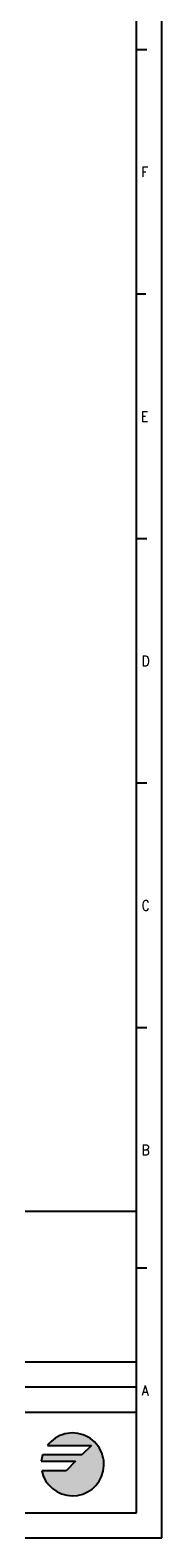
# Model space of a CAD drawing. Header units: millimetres. Extents: x -235 to 994, y -109 to 485.
# Tile 14 of 16: x 579 to 605, y -109 to 191. Entities that reach past the tile are written whole.
import ezdxf

# ---------------------------------------------------------------- set-up
doc = ezdxf.new("R2010")
doc.units = ezdxf.units.MM
doc.layers.add('1', color=7, linetype='Continuous')
doc.styles.add('CONVERTER_11', font='txt.shx', dxfattribs={"width": 0.9})

# ---------------------------------------------------------------- blocks, each defined once
blk = doc.blocks.new('Marco_a1', base_point=(184.81, 187.78))
at = {"layer": '1', "linetype": 'Continuous'}
h = blk.add_hatch(color=2, dxfattribs=at)
edge = h.paths.add_edge_path()
edge.add_line((588.91, -92.72), (581.07, -92.72))
edge.add_arc((587.04, -94.6), 6.25, 162.5424, 174.2608)
edge.add_line((580.82, -93.97), (587.66, -93.97))
edge.add_line((587.66, -93.97), (585.79, -95.85))
edge.add_line((585.79, -95.85), (580.91, -95.85))
edge.add_arc((587.04, -94.6), 6.25, 191.537, 503.1301)
edge.add_line((582.04, -90.85), (590.79, -90.85))
edge.add_line((590.79, -90.85), (588.91, -92.72))
at = {"layer": '1', "color": 2, "linetype": 'Continuous'}
for p, q in [((604.81, -109.22), (604.81, 484.78)), ((601.81, 186.98), (599.81, 186.98)), ((601.66, 138.31), (599.66, 138.31)), ((601.81, 89.65), (599.81, 89.65)), ((601.81, 40.98), (599.81, 40.98)), ((601.81, -7.69), (599.81, -7.69)), ((414.81, -44.22), (599.81, -44.22)), ((601.81, -55.55), (599.81, -55.55)), ((599.81, -79.22), (414.81, -79.22)), ((588.91, -92.72), (581.07, -92.72)), ((582.04, -90.85), (590.79, -90.85)), ((590.79, -90.85), (588.91, -92.72)), ((580.82, -93.97), (587.66, -93.97)), ((585.79, -95.85), (580.91, -95.85)), ((587.66, -93.97), (585.79, -95.85)), ((-235.19, -109.22), (604.81, -109.22))]:
    blk.add_line(p, q, dxfattribs=at)
at = {"layer": '1', "color": 7, "linetype": 'Continuous'}
for p, q in [((599.81, -104.22), (599.81, 479.78)), ((414.81, -74.22), (599.81, -74.22)), ((414.81, -84.22), (599.81, -84.22)), ((-215.19, -104.22), (599.81, -104.22))]:
    blk.add_line(p, q, dxfattribs=at)
at = {"layer": '1', "color": 2, "linetype": 'Continuous'}
for start, end in [(191.537, 143.1301), (162.5424, 174.2608)]:
    blk.add_arc((587.04, -94.6), 6.25, start, end, dxfattribs=at)
at = {"layer": '1', "color": 2, "char_height": 2, "attachment_point": 4, "line_spacing_factor": 1.20048, "style": 'CONVERTER_11'}
for s, insert in [('F', (600.71, 162.65)), ('E', (600.66, 113.98)), ('D', (600.81, 65.31)), ('C', (600.81, 16.65)), ('B', (600.81, -32.02)), ('A', (600.81, -79.89))]:
    blk.add_mtext(s, dxfattribs=dict(at, insert=insert))
blk = doc.blocks.new('Top', base_point=(184.81, 187.78))
blk.add_blockref('Marco_a1', (184.81, 187.78))
blk = doc.blocks.new('_dummy_frame__43', base_point=(-235.19, -174.57))
blk.add_blockref('Top', (184.81, 187.78))
blk = doc.blocks.new('_dummy_frame__44', base_point=(-346.5, -309.51))
at = {"layer": '1'}
blk.add_blockref('_dummy_frame__43', (-235.19, -174.57), dxfattribs=at)

msp = doc.modelspace()

# ---------------------------------------------------------------- block references
at = {"layer": '1'}
msp.add_blockref('_dummy_frame__44', (-346.5, -309.51), dxfattribs=at)

doc.saveas('drawing.dxf')
